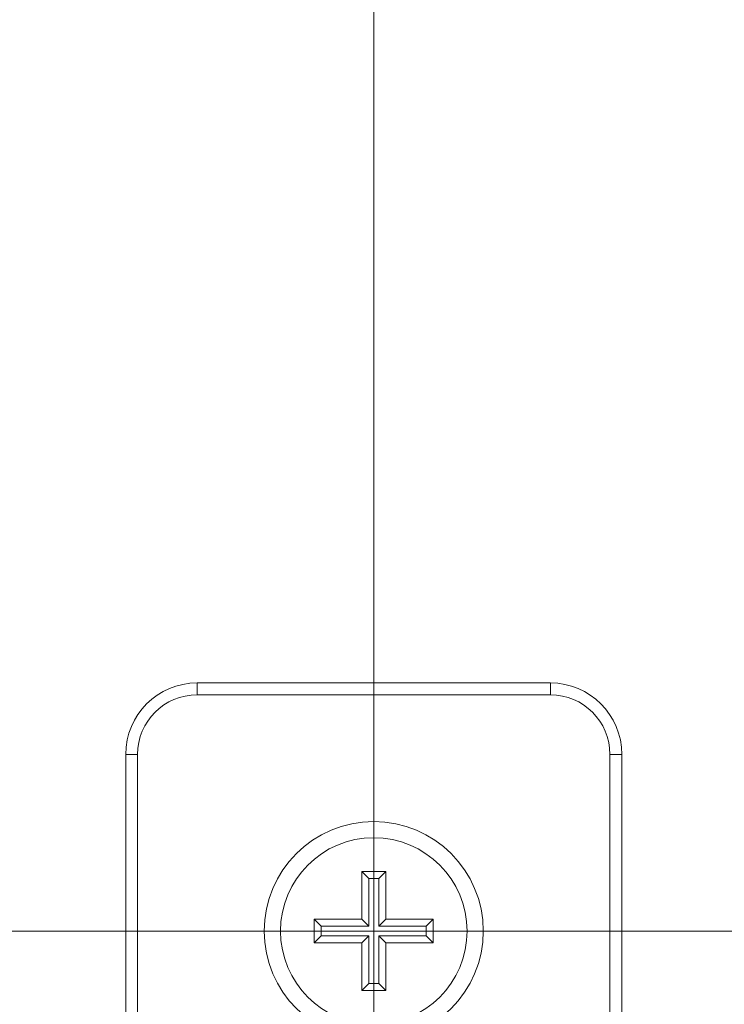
# Model space of a CAD drawing. Header units: inches. Extents: x 0.3 to 84.8, y 1.5 to 53.5.
# Tile 68 of 107: x 73.8 to 75.6, y 22.4 to 24.8. Entities that reach past the tile are written whole.
import ezdxf

# ---------------------------------------------------------------- set-up
doc = ezdxf.new("R2010")
doc.units = ezdxf.units.IN
doc.header["$LTSCALE"] = 2.5
doc.header["$MEASUREMENT"] = 0
doc.linetypes.add('CHAIN', pattern=[0.7087, 0.4724, -0.0591, 0.1181, -0.0591])
for name, color, linetype, lineweight in [('Center Mark (ANSI)', 7, 'Continuous', 9), ('Dimension (ANSI)', 7, 'Continuous', 9), ('Visible (ANSI)', 7, 'Continuous', 18), ('Visible Narrow (ANSI)', 7, 'Continuous', 5)]:
    doc.layers.add(name, color=color, linetype=linetype, lineweight=lineweight)
doc.styles.add('Note Text (ANSI)', font='arial.ttf')
doc.dimstyles.new('.XX', dxfattribs={"dimscale": 2.5, "dimtxt": 0.095, "dimasz": 0.125, "dimexe": 0.1875, "dimexo": 0.0625, "dimgap": 0.0625, "dimtad": 0, "dimtih": 1, "dimtoh": 1, "dimrnd": 1e-08, "dimzin": 0, "dimdsep": 46, "dimtxsty": 'Note Text (ANSI)', "dimblk": 'Filled-1', "dimcen": 0.09, "dimdle": 0.45, "dimclrd": 256, "dimclre": 256, "dimclrt": 256, "dimadec": 0, "dimazin": 1, "dimtfac": 1.263158, "dimtofl": 0, "dimtmove": 0, "dimatfit": 3, "dimfxl": 1, "dimtolj": 1, "dimtzin": 4, "dimlwd": -1, "dimlwe": -1, "dimarcsym": 0})

# ---------------------------------------------------------------- blocks, each defined once
blk = doc.blocks.new('Filled-1')
at = {"color": 0}
for p, q in [((0, 0), (-1, 0.25)), ((-1, 0.25), (-1, -0.25)), ((-1, 0), (0, 0)), ((-1, -0.25), (0, 0))]:
    blk.add_line(p, q, dxfattribs=at)
at = {"color": 0, "flags": 128}
blk.add_lwpolyline([(-1, -0.25), (0, 0), (-1, 0.25), (-1, -0.25)], dxfattribs=at)
at = {"color": 0}
blk.add_solid([(-1, -0.25), (0, 0), (-1, 0.25), (-1, -0.25)], dxfattribs=at)
blk = doc.blocks.new('*D51')
at = {"layer": 'Defpoints', "color": 0, "transparency": 16777216}
for p in [(69.1069, 30.1656), (69.1069, 22.5406), (78.5675, 22.5406)]:
    blk.add_point(p, dxfattribs=at)
at = {"layer": 'Dimension (ANSI)', "transparency": 16777216}
for p, q in [((69.2632, 30.1656), (79.0362, 30.1656)), ((78.5675, 29.8531), (78.5675, 26.6307)), ((78.5675, 22.8531), (78.5675, 26.0755)), ((69.2632, 22.5406), (79.0362, 22.5406))]:
    blk.add_line(p, q, dxfattribs=at)
at = {"layer": 'Dimension (ANSI)', "transparency": 16777216, "xscale": 0.3125, "yscale": 0.3125, "zscale": 0.3125}
for p, rotation in [((78.5675, 30.1656), 90), ((78.5675, 22.5406), 270)]:
    blk.add_blockref('Filled-1', p, dxfattribs=dict(at, rotation=rotation))
at = {"layer": 'Dimension (ANSI)', "transparency": 16777216, "insert": (78.26, 26.4744), "char_height": 0.2375, "attachment_point": 1, "style": 'Note Text (ANSI)'}
blk.add_mtext('\\A1;7.63', dxfattribs=at)
blk = doc.blocks.new('*D52')
at = {"layer": 'Defpoints', "color": 0, "transparency": 16777216}
for p in [(74.7319, 33.6459), (69.1069, 20.0209), (74.7319, 20.0209)]:
    blk.add_point(p, dxfattribs=at)
at = {"layer": 'Dimension (ANSI)', "transparency": 16777216}
for p, q in [((69.1069, 20.1772), (69.1069, 34.1147)), ((74.7319, 20.1772), (74.7319, 34.1147)), ((69.4194, 33.6459), (71.4547, 33.6459)), ((74.4194, 33.6459), (72.3841, 33.6459))]:
    blk.add_line(p, q, dxfattribs=at)
at = {"layer": 'Dimension (ANSI)', "transparency": 16777216, "xscale": 0.3125, "yscale": 0.3125, "zscale": 0.3125, "rotation": 180}
blk.add_blockref('Filled-1', (69.1069, 33.6459), dxfattribs=at)
at = {"layer": 'Dimension (ANSI)', "transparency": 16777216, "xscale": 0.3125, "yscale": 0.3125, "zscale": 0.3125}
blk.add_blockref('Filled-1', (74.7319, 33.6459), dxfattribs=at)
at = {"layer": 'Dimension (ANSI)', "transparency": 16777216, "insert": (71.611, 33.7672), "char_height": 0.2375, "attachment_point": 1, "style": 'Note Text (ANSI)'}
blk.add_mtext('\\A1;5.63', dxfattribs=at)
blk = doc.blocks.new('*D53')
at = {"layer": 'Defpoints', "color": 0, "transparency": 16777216}
for p in [(68.6073, 32.3656), (68.6073, 20.3406), (80.6698, 20.3406)]:
    blk.add_point(p, dxfattribs=at)
at = {"layer": 'Dimension (ANSI)', "transparency": 16777216}
for p, q in [((68.7635, 32.3656), (81.1385, 32.3656)), ((80.6698, 32.0531), (80.6698, 28.0394)), ((80.6698, 20.6531), (80.6698, 27.4842)), ((68.7635, 20.3406), (81.1385, 20.3406))]:
    blk.add_line(p, q, dxfattribs=at)
at = {"layer": 'Dimension (ANSI)', "transparency": 16777216, "xscale": 0.3125, "yscale": 0.3125, "zscale": 0.3125}
for p, rotation in [((80.6698, 32.3656), 90), ((80.6698, 20.3406), 270)]:
    blk.add_blockref('Filled-1', p, dxfattribs=dict(at, rotation=rotation))
at = {"layer": 'Dimension (ANSI)', "transparency": 16777216, "insert": (80.2802, 27.8831), "char_height": 0.2375, "attachment_point": 1, "style": 'Note Text (ANSI)'}
blk.add_mtext('\\A1;12.03', dxfattribs=at)

msp = doc.modelspace()

# ---------------------------------------------------------------- linework, layer by layer
at = {"layer": 'Center Mark (ANSI)', "linetype": 'CHAIN', "ltscale": 0.219338}
for p, q in [((74.7319, 23.0343), (74.7319, 22.0468)), ((75.2257, 22.5406), (74.2382, 22.5406))]:
    msp.add_line(p, q, dxfattribs=at)
at = {"layer": 'Visible (ANSI)'}
for p, q in [((75.1769, 23.1656), (74.2869, 23.1656)), ((74.1069, 22.9856), (74.1069, 20.0956)), ((75.3569, 20.0956), (75.3569, 22.9856)), ((74.7019, 22.6906), (74.7619, 22.6906)), ((74.7019, 22.5706), (74.7019, 22.6906)), ((74.7019, 22.6906), (74.7196, 22.6729)), ((74.7443, 22.6729), (74.7619, 22.6906)), ((74.7619, 22.6906), (74.7619, 22.5706)), ((74.7196, 22.6729), (74.7196, 22.5529)), ((74.7443, 22.6729), (74.7196, 22.6729)), ((74.7443, 22.5529), (74.7443, 22.6729)), ((74.5819, 22.5106), (74.5819, 22.5706)), ((74.5819, 22.5706), (74.7019, 22.5706)), ((74.5996, 22.5529), (74.5819, 22.5706)), ((74.7196, 22.5529), (74.7019, 22.5706)), ((74.7619, 22.5706), (74.7443, 22.5529)), ((74.7619, 22.5706), (74.8819, 22.5706)), ((74.8819, 22.5706), (74.8643, 22.5529)), ((74.8819, 22.5706), (74.8819, 22.5106)), ((74.7196, 22.5529), (74.5996, 22.5529)), ((74.5996, 22.5282), (74.5996, 22.5529)), ((74.8643, 22.5529), (74.7443, 22.5529)), ((74.8643, 22.5529), (74.8643, 22.5282)), ((74.5819, 22.5106), (74.5996, 22.5282)), ((74.5996, 22.5282), (74.7196, 22.5282)), ((74.7196, 22.5282), (74.7019, 22.5106)), ((74.7196, 22.5282), (74.7196, 22.4082)), ((74.7443, 22.4082), (74.7443, 22.5282)), ((74.7443, 22.5282), (74.7619, 22.5106)), ((74.7443, 22.5282), (74.8643, 22.5282)), ((74.8643, 22.5282), (74.8819, 22.5106)), ((74.7019, 22.5106), (74.5819, 22.5106)), ((74.7019, 22.3906), (74.7019, 22.5106)), ((74.8819, 22.5106), (74.7619, 22.5106)), ((74.7619, 22.5106), (74.7619, 22.3906)), ((74.7196, 22.4082), (74.7019, 22.3906)), ((74.7443, 22.4082), (74.7196, 22.4082)), ((74.7619, 22.3906), (74.7443, 22.4082)), ((74.7619, 22.3906), (74.7019, 22.3906))]:
    msp.add_line(p, q, dxfattribs=at)
for radius in [0.2759, 0.235]:
    msp.add_circle((74.7319, 22.5406), radius, dxfattribs=at)
for centre, start, end in [((74.2869, 22.9856), 90, 180), ((75.1769, 22.9856), 0, 90)]:
    msp.add_arc(centre, 0.18, start, end, dxfattribs=at)
at = {"layer": 'Visible Narrow (ANSI)'}
for p, q in [((74.2869, 23.1656), (74.2869, 23.1356)), ((75.1769, 23.1656), (75.1769, 23.1356)), ((75.1769, 23.1356), (74.2869, 23.1356)), ((74.1069, 22.9856), (74.1369, 22.9856)), ((74.1369, 22.9856), (74.1369, 20.0956)), ((75.3269, 20.0956), (75.3269, 22.9856)), ((75.3569, 22.9856), (75.3269, 22.9856))]:
    msp.add_line(p, q, dxfattribs=at)
for centre, start, end in [((74.2869, 22.9856), 90, 180), ((75.1769, 22.9856), 0, 90)]:
    msp.add_arc(centre, 0.15, start, end, dxfattribs=at)

# ---------------------------------------------------------------- dimensions: what is measured, and where the dimension line sits
at = {"layer": 'Dimension (ANSI)'}
for base, p1, p2, angle, override, picture, middle in [((74.7319294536, 33.6459074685), (69.1069294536, 20.0209074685), (74.7319294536, 20.0209074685), 180, {"dimgap": 0.0625, "dimtih": 0, "dimtoh": 0, "dimdec": 2, "dimtol": 0, "dimlim": 0, "dimtp": 0, "dimtm": 0, "dimtdec": 2, "dimatfit": 1}, '*D52', (71.9194294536, 33.6459074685)), ((80.6697727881, 20.3405618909), (68.6072727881, 32.3655618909), (68.6072727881, 20.3405618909), 90, {"dimgap": 0.0625, "dimdec": 2, "dimtol": 0, "dimlim": 0, "dimtp": 0, "dimtm": 0, "dimtdec": 2, "dimatfit": 1}, '*D53', (80.6697727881, 27.7617795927)), ((78.567454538, 22.5405614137), (69.1069294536, 30.1655614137), (69.1069294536, 22.5405614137), 90, {"dimgap": 0.0625, "dimdec": 2, "dimtol": 0, "dimlim": 0, "dimtp": 0, "dimtm": 0, "dimtdec": 2, "dimatfit": 1}, '*D51', (78.567454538, 26.3530614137))]:
    dim = msp.add_linear_dim(base=base, p1=p1, p2=p2, angle=angle, dimstyle='.XX', override=override, dxfattribs=at)
    dim.commit()
    dim.dimension.update_dxf_attribs({"geometry": picture, "text_midpoint": middle, "dimtype": 160})

doc.saveas('drawing.dxf')
